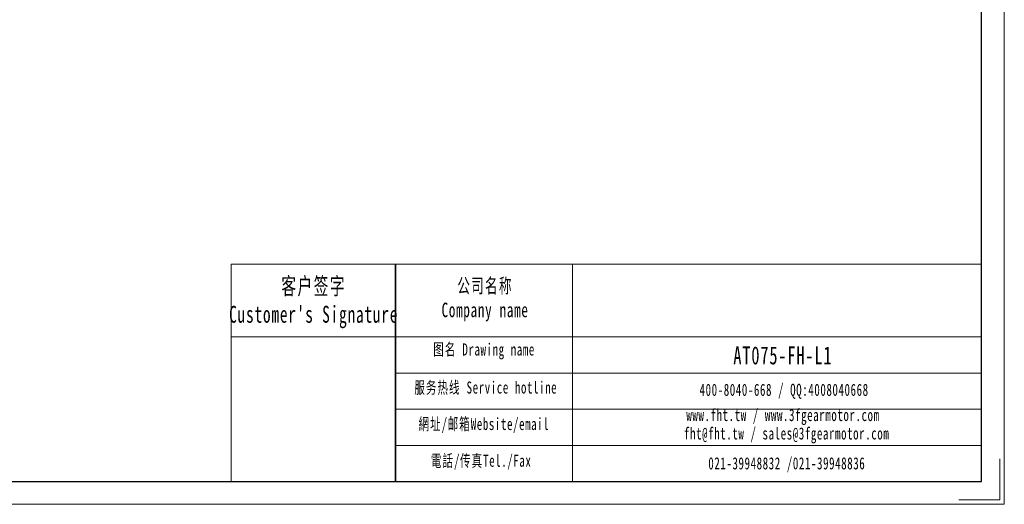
# Model space of a CAD drawing. Header units: millimetres. Extents: x -64 to 637, y -52 to 444.
# Tile 2 of 5: x 274 to 637, y -52 to 126. Entities that reach past the tile are written whole.
import ezdxf

# ---------------------------------------------------------------- set-up
doc = ezdxf.new("R2010")
doc.units = ezdxf.units.MM
doc.layers.get('0').update_dxf_attribs({"lineweight": 35})
for name, color, linetype, lineweight in [('7标注层', 4, 'Continuous', 18), ('SLD-0', 7, 'Continuous', 18), ('图框_外框线', 7, 'Continuous', 18)]:
    doc.layers.add(name, color=color, linetype=linetype, lineweight=lineweight)
doc.styles.add('标准', font='txt', dxfattribs={"width": 0.667})

msp = doc.modelspace()

# ---------------------------------------------------------------- linework, layer by layer
msp.add_line((412.8636, 36.1087), (412.8636, -44.1022))
at = {"layer": '7标注层', "color": 0}
msp.add_line((352.357, 36.1087), (352.357, -44.0884), dxfattribs=at)
at = {"layer": '图框_外框线'}
for p, q in [((352.357, 36.1087), (412.8636, 36.1087)), ((412.8636, 36.1087), (412.8636, -44.0884)), ((412.8636, 36.1087), (628.8893, 36.1087)), ((478.0553, 36.1087), (478.0553, -44.0884)), ((352.357, 9.3468), (412.8636, 9.3468)), ((412.8636, 9.3468), (628.8893, 9.3468)), ((412.8636, -4.0341), (628.8893, -4.0341)), ((412.8636, -17.415), (628.8893, -17.415)), ((412.8636, -30.7959), (628.8893, -30.7959))]:
    msp.add_line(p, q, dxfattribs=at)
at = {"layer": '图框_外框线', "color": 3}
msp.add_lwpolyline([(-64.479, -52.4423), (637.2432, -52.4423), (637.2432, 443.7756), (-64.479, 443.7756)], close=True, dxfattribs=at)
at = {"layer": '图框_外框线', "color": 3, "lineweight": 25}
msp.add_lwpolyline([(-22.7099, -44.0884), (628.8893, -44.0884), (628.8893, 435.4217), (-22.7099, 435.4217)], close=True, dxfattribs=at)
at = {"layer": '图框_外框线', "color": 3}
msp.add_lwpolyline([(635.5724, -35.7346), (635.5724, -50.7715), (620.5355, -50.7715)], dxfattribs=at)

# ---------------------------------------------------------------- texts
at = {"layer": 'SLD-0', "color": 1, "attachment_point": 2, "style": '标准'}
for s, insert, char_height, width in [("\\T1.1;客户签字\\PCustomer's Signature", (382.7146, 31.1576), 6.24443, 77.68135), ('\\T1.1;公司名称\\PCompany name', (445.8729, 30.8262), 5.352368, 69.296459), ('\\T1.1;图名 Drawing name', (445.507, 6.8803), 4.460307, 57.041458), ('\\T1.1;\\pxt5.83333;{\\H1.24296x;\\C256;AT075-FH-L1}', (555.6316, 5.8032), 5.352368, 45.443712), ('\\T1.1;服务热线 Service hotline', (446.1395, -7.1451), 4.460307, 63.549664), ('\\T1.1;400-8040-668 / QQ:4008040668', (556.0878, -7.9974), 4.460307, 129.863663), ('\\T1.1;www.fht.tw / www.3fgearmotor.com ', (555.6765, -17.2876), 4.460307, 130.009854), ('\\T1.1;網址/邮箱Website/email', (445.445, -20.5833), 4.460307, 66.149219), ('\\T1.1;\\pxt12;fht@fht.tw / sales@3fgearmotor.com ', (557.0359, -24.0794), 4.460307, 130.009854), ('\\T1.1;電話/传真Tel./Fax', (444.4457, -34.1263), 4.460307, 66.9448), ('\\T1.1;021-39948832 /021-39948836 ', (557.0825, -35.1015), 4.460307, 99.272358)]:
    msp.add_mtext(s, dxfattribs=dict(at, insert=insert, char_height=char_height, width=width))

doc.saveas('drawing.dxf')
